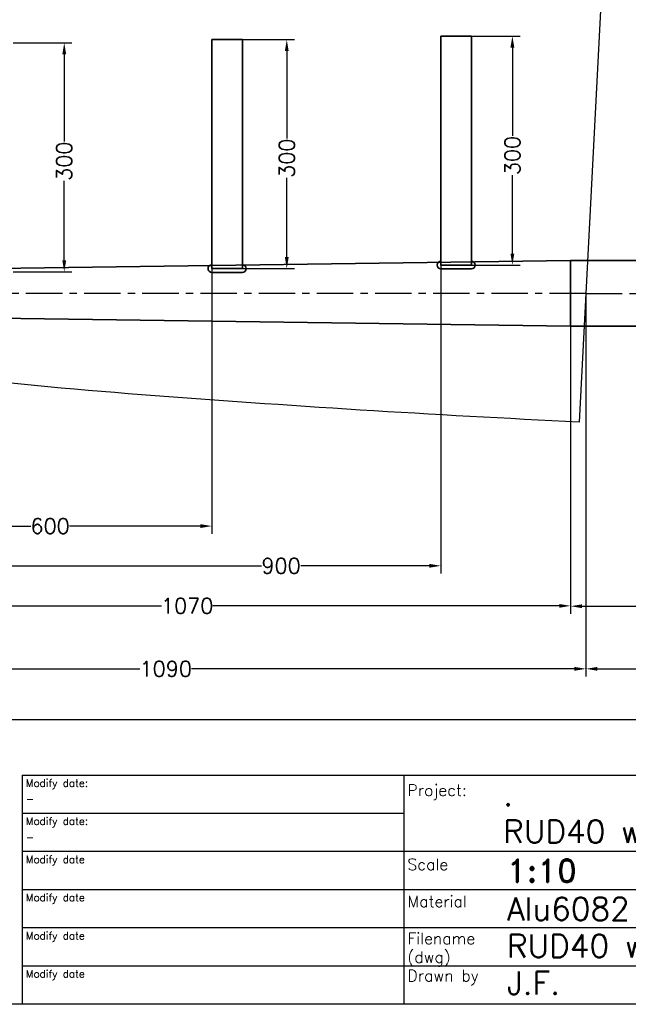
# Model space of a CAD drawing. Extents: x -2890 to 290, y -788 to 1362.
# Tile 2 of 5: x -1664 to -867, y -738 to 552. Entities that reach past the tile are written whole.
import ezdxf

# ---------------------------------------------------------------- set-up
doc = ezdxf.new("R2010")
doc.units = 0
doc.header["$LTSCALE"] = 1.5
doc.header["$PDMODE"] = 2
doc.header["$PDSIZE"] = 5
doc.linetypes.add('CENTER', pattern=[50.8, 31.75, -6.35, 6.35, -6.35])
doc.layers.get('0').update_dxf_attribs({"linetype": 'CONTINUOUS'})
doc.layers.get('DEFPOINTS').update_dxf_attribs({"linetype": 'CONTINUOUS'})
doc.layers.add('CENTER', color=9, linetype='CENTER')
doc.layers.add('RAMME', color=7, linetype='CONTINUOUS')
doc.layers.add('DIMS', color=7, linetype='CONTINUOUS', lineweight=15)
doc.layers.add('STOCK', color=5, linetype='CONTINUOUS', lineweight=35)
doc.styles.add('ROMAND', font='romand')
doc.styles.add('ROMANS', font='romans')
doc.dimstyles.new('Text 20', dxfattribs={"dimtxt": 20, "dimasz": 15, "dimexe": 10, "dimexo": 0, "dimgap": 0, "dimtad": 0, "dimdsep": 46, "dimtxsty": 'ROMANS', "dimcen": 10, "dimazin": 2, "dimtfac": 0.65, "dimtofl": 0, "dimtmove": 0, "dimatfit": 0, "dimfxl": 1, "dimtolj": 1, "dimarcsym": 0})

# ---------------------------------------------------------------- blocks, each defined once
blk = doc.blocks.new('*D8')
at = {"layer": 'DEFPOINTS', "color": 0, "transparency": 16777216}
for p in [(157.8, 178.4), (-2012.2, 165.4), (157.8, -365)]:
    blk.add_point(p, dxfattribs=at)
at = {"layer": 'DIMS', "color": 0, "lineweight": -2, "transparency": 16777216}
for p, q in [((157.8, 178.4), (157.8, -375)), ((-2012.2, 165.4), (-2012.2, -375)), ((-1997.2, -365), (-798.2, -365)), ((142.8, -365), (-727.8, -365))]:
    blk.add_line(p, q, dxfattribs=at)
at = {"layer": 'DIMS', "color": 0, "transparency": 16777216}
for points in [[(-1997.2, -362.5), (-1997.2, -367.5), (-2012.2, -365)], [(142.8, -362.5), (142.8, -367.5), (157.8, -365)]]:
    blk.add_solid(points, dxfattribs=at)
at = {"layer": 'DIMS', "color": 0, "transparency": 16777216, "insert": (-763, -365), "char_height": 20, "attachment_point": 5, "style": 'ROMANS'}
blk.add_mtext('\\A1;2170', dxfattribs=at)
blk = doc.blocks.new('*D9')
at = {"layer": 'DEFPOINTS', "color": 0, "transparency": 16777216}
for p in [(-922.2, 193.4), (-2012.2, 165.4), (-2012.2, -298.5)]:
    blk.add_point(p, dxfattribs=at)
at = {"layer": 'DIMS', "color": 0, "lineweight": -2, "transparency": 16777216}
for p, q in [((-922.2, 193.4), (-922.2, -308.5)), ((-2012.2, 165.4), (-2012.2, -308.5)), ((-1997.2, -298.5), (-1506.3, -298.5)), ((-937.2, -298.5), (-1438.7, -298.5))]:
    blk.add_line(p, q, dxfattribs=at)
at = {"layer": 'DIMS', "color": 0, "transparency": 16777216}
for points in [[(-1997.2, -296), (-1997.2, -301), (-2012.2, -298.5)], [(-937.2, -296), (-937.2, -301), (-922.2, -298.5)]]:
    blk.add_solid(points, dxfattribs=at)
at = {"layer": 'DIMS', "color": 0, "transparency": 16777216, "insert": (-1472.5, -298.5), "char_height": 20, "attachment_point": 5, "style": 'ROMANS'}
blk.add_mtext('\\A1;1090', dxfattribs=at)
blk = doc.blocks.new('*D10')
at = {"layer": 'DEFPOINTS', "color": 0, "transparency": 16777216}
for p in [(-2012.2, 165.4), (-942.2, 150.4), (-942.2, -216)]:
    blk.add_point(p, dxfattribs=at)
at = {"layer": 'DIMS', "color": 0, "lineweight": -2, "transparency": 16777216}
for p, q in [((-2012.2, 165.4), (-2012.2, -226)), ((-942.2, 150.4), (-942.2, -226)), ((-1997.2, -216), (-1478.3, -216)), ((-957.2, -216), (-1410.7, -216))]:
    blk.add_line(p, q, dxfattribs=at)
at = {"layer": 'DIMS', "color": 0, "transparency": 16777216}
for points in [[(-1997.2, -213.5), (-1997.2, -218.5), (-2012.2, -216)], [(-957.2, -213.5), (-957.2, -218.5), (-942.2, -216)]]:
    blk.add_solid(points, dxfattribs=at)
at = {"layer": 'DIMS', "color": 0, "transparency": 16777216, "insert": (-1444.5, -216), "char_height": 20, "attachment_point": 5, "style": 'ROMANS'}
blk.add_mtext('\\A1;1070', dxfattribs=at)
blk = doc.blocks.new('*D12')
at = {"layer": 'DEFPOINTS', "color": 0, "transparency": 16777216}
for p in [(-1412.2, 225.9), (-2012.2, 165.4), (-1412.2, -111.5)]:
    blk.add_point(p, dxfattribs=at)
at = {"layer": 'DIMS', "color": 0, "lineweight": -2, "transparency": 16777216}
for p, q in [((-1412.2, 225.9), (-1412.2, -121.5)), ((-2012.2, 165.4), (-2012.2, -121.5)), ((-1997.2, -111.5), (-1649.2, -111.5)), ((-1427.2, -111.5), (-1598.8, -111.5))]:
    blk.add_line(p, q, dxfattribs=at)
at = {"layer": 'DIMS', "color": 0, "transparency": 16777216}
for points in [[(-1997.2, -109), (-1997.2, -114), (-2012.2, -111.5)], [(-1427.2, -109), (-1427.2, -114), (-1412.2, -111.5)]]:
    blk.add_solid(points, dxfattribs=at)
at = {"layer": 'DIMS', "color": 0, "transparency": 16777216, "insert": (-1624, -111.5), "char_height": 20, "attachment_point": 5, "style": 'ROMANS'}
blk.add_mtext('\\A1;600', dxfattribs=at)
blk = doc.blocks.new('*D13')
at = {"layer": 'DEFPOINTS', "color": 0, "transparency": 16777216}
for p in [(-1112.2, 230.4), (-2012.2, 165.4), (-1112.2, -163.5)]:
    blk.add_point(p, dxfattribs=at)
at = {"layer": 'DIMS', "color": 0, "lineweight": -2, "transparency": 16777216}
for p, q in [((-1112.2, 230.4), (-1112.2, -173.5)), ((-2012.2, 165.4), (-2012.2, -173.5)), ((-1997.2, -163.5), (-1347.2, -163.5)), ((-1127.2, -163.5), (-1295.8, -163.5))]:
    blk.add_line(p, q, dxfattribs=at)
at = {"layer": 'DIMS', "color": 0, "transparency": 16777216}
for points in [[(-1997.2, -161), (-1997.2, -166), (-2012.2, -163.5)], [(-1127.2, -161), (-1127.2, -166), (-1112.2, -163.5)]]:
    blk.add_solid(points, dxfattribs=at)
at = {"layer": 'DIMS', "color": 0, "transparency": 16777216, "insert": (-1321.5, -163.5), "char_height": 20, "attachment_point": 5, "style": 'ROMANS'}
blk.add_mtext('\\A1;900', dxfattribs=at)
blk = doc.blocks.new('*D14')
at = {"layer": 'DEFPOINTS', "color": 0, "transparency": 16777216}
for p in [(-1072.2, 530.4), (-1072.2, 230.4), (-1018.5, 230.4)]:
    blk.add_point(p, dxfattribs=at)
at = {"layer": 'DIMS', "color": 0, "lineweight": -2, "transparency": 16777216}
for p, q in [((-1072.2, 530.4), (-1008.5, 530.4)), ((-1018.5, 515.4), (-1018.5, 399.7)), ((-1018.5, 245.4), (-1018.5, 348.3)), ((-1072.2, 230.4), (-1008.5, 230.4))]:
    blk.add_line(p, q, dxfattribs=at)
at = {"layer": 'DIMS', "color": 0, "transparency": 16777216}
for points in [[(-1021, 515.4), (-1016, 515.4), (-1018.5, 530.4)], [(-1021, 245.4), (-1016, 245.4), (-1018.5, 230.4)]]:
    blk.add_solid(points, dxfattribs=at)
at = {"layer": 'DIMS', "color": 0, "transparency": 16777216, "insert": (-1018.5, 374), "char_height": 20, "attachment_point": 5, "rotation": 90, "style": 'ROMANS'}
blk.add_mtext('\\A1;300', dxfattribs=at)
blk = doc.blocks.new('*D15')
at = {"layer": 'DEFPOINTS', "color": 0, "transparency": 16777216}
for p in [(-1372.2, 525.9), (-1372.2, 225.9), (-1314, 225.9)]:
    blk.add_point(p, dxfattribs=at)
at = {"layer": 'DIMS', "color": 0, "lineweight": -2, "transparency": 16777216}
for p, q in [((-1372.2, 525.9), (-1304, 525.9)), ((-1314, 510.9), (-1314, 396.2)), ((-1314, 240.9), (-1314, 344.8)), ((-1372.2, 225.9), (-1304, 225.9))]:
    blk.add_line(p, q, dxfattribs=at)
at = {"layer": 'DIMS', "color": 0, "transparency": 16777216}
for points in [[(-1316.5, 510.9), (-1311.5, 510.9), (-1314, 525.9)], [(-1316.5, 240.9), (-1311.5, 240.9), (-1314, 225.9)]]:
    blk.add_solid(points, dxfattribs=at)
at = {"layer": 'DIMS', "color": 0, "transparency": 16777216, "insert": (-1314, 370.5), "char_height": 20, "attachment_point": 5, "rotation": 90, "style": 'ROMANS'}
blk.add_mtext('\\A1;300', dxfattribs=at)
blk = doc.blocks.new('*D16')
at = {"layer": 'DEFPOINTS', "color": 0, "transparency": 16777216}
for p in [(-1672.2, 521.5), (-1672.2, 221.5), (-1605.5, 221.5)]:
    blk.add_point(p, dxfattribs=at)
at = {"layer": 'DIMS', "color": 0, "lineweight": -2, "transparency": 16777216}
for p, q in [((-1672.2, 521.5), (-1595.5, 521.5)), ((-1605.5, 506.5), (-1605.5, 392.2)), ((-1605.5, 236.5), (-1605.5, 340.8)), ((-1672.2, 221.5), (-1595.5, 221.5))]:
    blk.add_line(p, q, dxfattribs=at)
at = {"layer": 'DIMS', "color": 0, "transparency": 16777216}
for points in [[(-1608, 506.5), (-1603, 506.5), (-1605.5, 521.5)], [(-1608, 236.5), (-1603, 236.5), (-1605.5, 221.5)]]:
    blk.add_solid(points, dxfattribs=at)
at = {"layer": 'DIMS', "color": 0, "transparency": 16777216, "insert": (-1605.5, 366.5), "char_height": 20, "attachment_point": 5, "rotation": 90, "style": 'ROMANS'}
blk.add_mtext('\\A1;300', dxfattribs=at)
blk = doc.blocks.new('*D18')
at = {"layer": 'DEFPOINTS', "color": 0, "transparency": 16777216}
for p in [(-2150.1, 415.8), (-1927.6, 325.7), (-1952.1, 217.8), (-2012.2, 193.4), (-922.2, 193.4)]:
    blk.add_point(p, dxfattribs=at)
at = {"layer": 'DIMS', "color": 0, "lineweight": -2, "transparency": 16777216}
for start, end in [(65.551, 128.504), (6.496, 41.0433)]:
    blk.add_arc((-1927.6, 193.4), 132.4, start, end, dxfattribs=at)
at = {"layer": 'DIMS', "color": 0, "transparency": 16777216}
for points in [[(-2008.4, 295.1), (-2011.7, 298.8), (-2021.2, 287)], [(-1793.6, 208.5), (-1798.6, 208.2), (-1795.2, 193.4)]]:
    blk.add_solid(points, dxfattribs=at)
at = {"layer": 'DIMS', "color": 0, "transparency": 16777216, "insert": (-1848.5, 299.5), "char_height": 20, "attachment_point": 5, "rotation": 323.2971, "style": 'ROMANS'}
blk.add_mtext('\\A1;135°', dxfattribs=at)
blk = doc.blocks.new('*D21')
at = {"layer": 'DEFPOINTS', "color": 0, "transparency": 16777216}
for p in [(157.8, 168.4), (-942.2, 150.4), (157.8, -216.5)]:
    blk.add_point(p, dxfattribs=at)
at = {"layer": 'DIMS', "color": 0, "lineweight": -2, "transparency": 16777216}
for p, q in [((157.8, 168.4), (157.8, -226.5)), ((-942.2, 150.4), (-942.2, -226.5)), ((-927.2, -216.5), (-293.3, -216.5)), ((142.8, -216.5), (-225.7, -216.5))]:
    blk.add_line(p, q, dxfattribs=at)
at = {"layer": 'DIMS', "color": 0, "transparency": 16777216}
for points in [[(-927.2, -214), (-927.2, -219), (-942.2, -216.5)], [(142.8, -214), (142.8, -219), (157.8, -216.5)]]:
    blk.add_solid(points, dxfattribs=at)
at = {"layer": 'DIMS', "color": 0, "transparency": 16777216, "insert": (-259.5, -216.5), "char_height": 20, "attachment_point": 5, "style": 'ROMANS'}
blk.add_mtext('\\A1;1100', dxfattribs=at)
blk = doc.blocks.new('*D34')
at = {"layer": 'DEFPOINTS', "color": 0, "transparency": 16777216}
for p in [(-922.2, 193.4), (157.8, 168.4), (157.8, -298.5)]:
    blk.add_point(p, dxfattribs=at)
at = {"layer": 'DIMS', "color": 0, "lineweight": -2, "transparency": 16777216}
for p, q in [((-922.2, 193.4), (-922.2, -308.5)), ((157.8, 168.4), (157.8, -308.5)), ((-907.2, -298.5), (-352.8, -298.5)), ((142.8, -298.5), (-285.2, -298.5))]:
    blk.add_line(p, q, dxfattribs=at)
at = {"layer": 'DIMS', "color": 0, "transparency": 16777216}
for points in [[(-907.2, -296), (-907.2, -301), (-922.2, -298.5)], [(142.8, -296), (142.8, -301), (157.8, -298.5)]]:
    blk.add_solid(points, dxfattribs=at)
at = {"layer": 'DIMS', "color": 0, "transparency": 16777216, "insert": (-319, -298.5), "char_height": 20, "attachment_point": 5, "style": 'ROMANS'}
blk.add_mtext('\\A1;1080', dxfattribs=at)

msp = doc.modelspace()

# ---------------------------------------------------------------- linework, layer by layer
msp.add_lwpolyline([(-2710.515, 326.957), (-2749.859, 529.362, -0.00171646), (-2742.192, 530.537), (-2721.109, 533.698), (-2677.94, 540.014, -0.00367725), (-2404.171, 577.54, -0.01080311), (-1822.247, 638.682, -0.00783137), (-1643.477, 650.697, -0.01631885), (-1337.082, 654.951, -0.01052772), (-1098.281, 645.625, -0.0056804), (-899.465, 631.617), (-930.923, 24.776, -0.00729233), (-1504.373, 60.567, -0.01053802), (-1783.914, 87.618, -0.02581898), (-2396.336, 192.171, -0.01171727), (-2555.176, 232.127, -0.02751719), (-2626.95, 256), (-2632.322, 258.224), (-2637.585, 260.497), (-2642.733, 262.821, -0.0616017), (-2684.135, 287.521, -0.10231576), (-2705.436, 312.368, -0.07377187)], format="xyb", close=True)
at = {"layer": 'CENTER'}
for q in [(-2012.183, 193.371), (157.817, 193.371)]:
    msp.add_line((-922.183, 193.371), q, dxfattribs=at)
at = {"layer": 'RAMME'}
for p, q in [((-1660.5, -438), (239.5, -438)), ((-1660.5, -438), (-1660.5, -738)), ((-1160.5, -438), (-1160.5, -738)), ((-1160.5, -488), (-1660.5, -488)), ((-260.5, -538), (-1660.5, -538)), ((-260.5, -588), (-1660.5, -588)), ((-260.5, -638), (-1660.5, -638)), ((-260.5, -688), (-1660.5, -688)), ((239.5, -738), (-2840.5, -738))]:
    msp.add_line(p, q, dxfattribs=at)
at = {"layer": 'STOCK'}
for p, q in [((-1112.183, 530.427), (-1112.183, 230.427)), ((-1072.183, 530.427), (-1112.183, 530.427)), ((-1072.183, 230.427), (-1072.183, 530.427)), ((-1372.183, 525.941), (-1412.183, 525.941)), ((-1412.183, 525.941), (-1412.183, 225.941)), ((-1372.183, 225.941), (-1372.183, 525.941)), ((-942.183, 236.371), (-2012.183, 221.371)), ((-942.183, 236.371), (-942.183, 193.371)), ((-942.183, 236.371), (-722.183, 236.371)), ((-1372.183, 225.941), (-1412.183, 225.941)), ((-1412.183, 220.941), (-1372.183, 220.941)), ((-1072.183, 230.427), (-1112.183, 230.427)), ((-1112.183, 225.427), (-1072.183, 225.427)), ((-942.183, 150.371), (-942.183, 193.371)), ((-942.183, 150.371), (-2012.183, 165.371)), ((-942.183, 150.371), (-722.183, 150.371))]:
    msp.add_line(p, q, dxfattribs=at)
for centre, start, end in [((-1112.183, 230.427), 90, 270), ((-1072.183, 230.427), 270, 90), ((-1412.183, 225.941), 90, 270), ((-1372.183, 225.941), 270, 90)]:
    msp.add_arc(centre, 5, start, end, dxfattribs=at)

# ---------------------------------------------------------------- texts
at = {"layer": 'RAMME'}
for s, height, style, p in [('Modify date:', 9.91423, 'ROMANS', (-1655.923, -453)), ('Project:', 15, 'ROMANS', (-1155.95, -465.074)), ('-', 9.914, 'ROMANS', (-1655.923, -474)), ('.', 30, 'ROMANS', (-1030.5, -478)), ('Modify date:', 9.91423, 'ROMANS', (-1655.923, -503)), ('RUD40 with 88mm stock', 30, 'ROMANS', (-1030.5, -526.571)), ('-', 9.914, 'ROMANS', (-1655.923, -524)), ('Modify date', 9.91423, 'ROMANS', (-1655.923, -553)), ('Scale ', 15, 'ROMANS', (-1155.95, -562.217)), ('1:10', 30, 'ROMAND', (-1025.5, -578)), ('Modify date', 9.91423, 'ROMANS', (-1655.923, -603)), ('Material', 15, 'ROMANS', (-1155.95, -610.789)), ('Alu6082', 30, 'ROMANS', (-1025.5, -628)), ('Modify date', 9.91423, 'ROMANS', (-1655.923, -653)), ('Filename', 15, 'ROMANS', (-1155.95, -659.36)), ('RUD40 with 86mm stock', 30, 'ROMANS', (-1025.5, -676.571)), ('(dwg)', 15, 'ROMANS', (-1155.95, -683.646)), ('Modify date', 9.91423, 'ROMANS', (-1655.923, -703)), ('Drawn by', 15, 'ROMANS', (-1155.95, -707.931)), ('J.F.', 30, 'ROMANS', (-1025.5, -725.143))]:
    msp.add_text(s, height=height, dxfattribs=dict(at, style=style)).set_placement(p)

# ---------------------------------------------------------------- dimensions: what is measured, and where the dimension line sits
at = {"layer": 'DIMS'}
for base, p1, p2, picture, middle in [((-1018.5, 230.427), (-1072.183, 530.427), (-1072.183, 230.427), '*D14', (-1018.5, 374)), ((-1605.5, 221.455), (-1672.183, 521.455), (-1672.183, 221.455), '*D16', (-1605.5, 366.5)), ((-1314, 225.941), (-1372.183, 525.941), (-1372.183, 225.941), '*D15', (-1314, 370.5))]:
    dim = msp.add_linear_dim(base=base, p1=p1, p2=p2, angle=90, dimstyle='Text 20', dxfattribs=at)
    dim.commit()
    dim.dimension.update_dxf_attribs({"geometry": picture, "text_midpoint": middle, "dimtype": 160})
dim = msp.add_angular_dim_2l(base=(-1927.615, 325.744), line1=((-922.183, 193.371), (-2012.183, 193.371)), line2=((-1952.079, 217.835), (-2150.069, 415.825)), dimstyle='Text 20', dxfattribs=at)
dim.commit()
dim.dimension.update_dxf_attribs({"geometry": '*D18', "text_midpoint": (-1848.5, 299.5), "dimtype": 162})
for base, p1, p2, picture, middle in [((-1112.183, -163.5), (-2012.183, 165.371), (-1112.183, 230.427), '*D13', (-1321.5, -163.5)), ((-1412.183, -111.5), (-2012.183, 165.371), (-1412.183, 225.941), '*D12', (-1624, -111.5)), ((-2012.183, -298.5), (-922.183, 193.371), (-2012.183, 165.371), '*D9', (-1472.5, -298.5)), ((157.817, -298.5), (-922.183, 193.371), (157.817, 168.371), '*D34', (-319, -298.5)), ((157.817, -365), (-2012.183, 165.371), (157.817, 178.371), '*D8', (-763, -365)), ((157.817, -216.5), (-942.183, 150.371), (157.817, 168.371), '*D21', (-259.5, -216.5)), ((-942.183, -216), (-2012.183, 165.371), (-942.183, 150.371), '*D10', (-1444.5, -216))]:
    dim = msp.add_linear_dim(base=base, p1=p1, p2=p2, dimstyle='Text 20', dxfattribs=at)
    dim.commit()
    dim.dimension.update_dxf_attribs({"geometry": picture, "text_midpoint": middle, "dimtype": 160})

# ---------------------------------------------------------------- leaders
at = {"layer": 'DIMS', "annotation_type": 0, "has_hookline": 1, "hookline_direction": 1, "text_width": 564.762}
msp.add_leader([(-500.5, 160.871), (-442, 733.5), (-475, 733.5)], dimstyle='Text 20', override={"dimgap": 0, "dimtad": 0}, dxfattribs=at)

doc.saveas('drawing.dxf')
